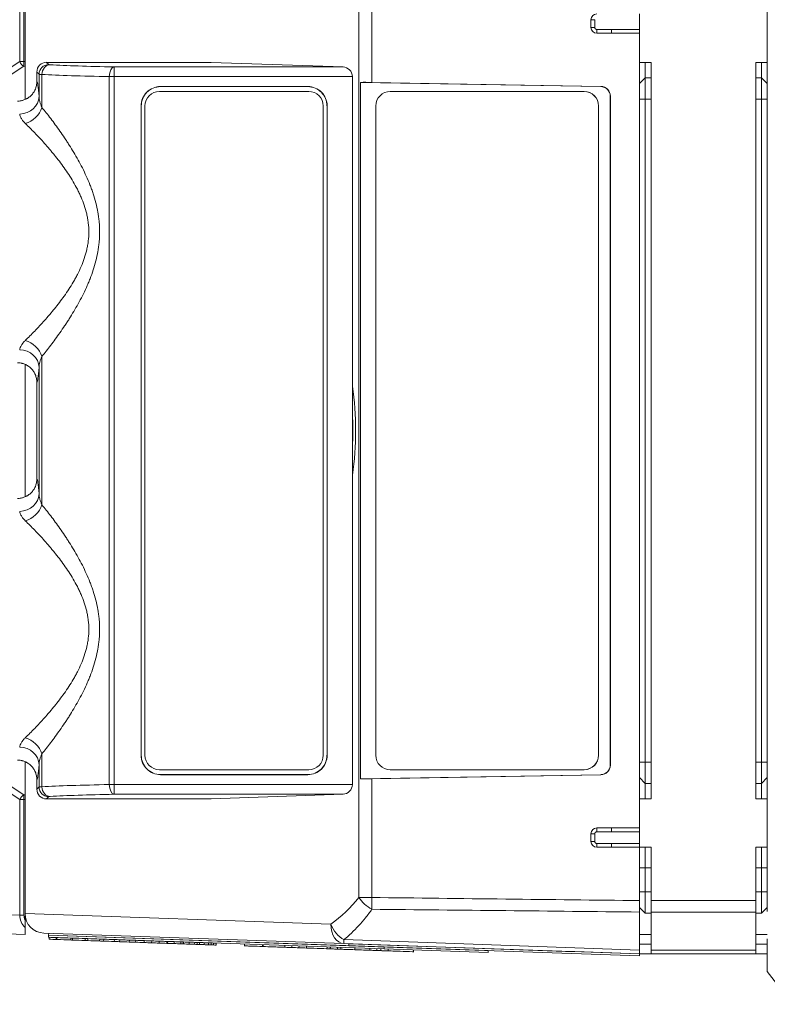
# Model space of a CAD drawing. Header units: millimetres. Extents: x 4 to 836, y 5 to 589.
# Tile 80 of 154: x 386 to 425, y 448 to 499. Entities that reach past the tile are written whole.
import ezdxf

# ---------------------------------------------------------------- set-up
doc = ezdxf.new("R2010")
doc.units = ezdxf.units.MM
doc.layers.add('1', color=7, linetype='Continuous', true_color=0xffffff)

msp = doc.modelspace()

# ---------------------------------------------------------------- linework, layer by layer
at = {"layer": '1', "color": 27, "linetype": 'Continuous', "lineweight": 13}
for p, q in [((386.425, 496.761), (386.425, 502.725)), ((386.637, 502.725), (386.637, 496.761)), ((383.261, 494.68), (386.425, 496.761)), ((386.627, 496.515), (383.744, 494.619)), ((386.425, 496.761), (386.637, 496.761)), ((386.627, 496.515), (386.637, 496.761)), ((386.695, 496.512), (386.627, 496.515)), ((386.637, 496.761), (386.695, 496.758)), ((387.798, 496.719), (387.914, 496.603)), ((391.29, 496.481), (403.1, 496.481)), ((391.29, 495.981), (391.29, 496.481)), ((387.415, 496.103), (387.299, 496.219)), ((387.415, 494.952), (387.415, 496.103)), ((387.56, 496.095), (387.56, 494.395)), ((391.037, 495.981), (391.29, 495.981)), ((391.037, 459.457), (391.037, 495.981)), ((403.581, 495.981), (391.29, 495.981)), ((391.29, 495.981), (391.29, 459.457)), ((393.683, 495.464), (393.683, 495.471)), ((401.281, 495.464), (401.281, 495.471)), ((387.56, 481.543), (387.56, 473.895)), ((387.415, 474.452), (387.415, 480.986)), ((387.56, 461.043), (387.56, 459.343)), ((386.425, 458.678), (383.321, 460.719)), ((383.896, 460.719), (386.627, 458.923)), ((387.415, 459.335), (387.415, 460.486)), ((393.683, 459.974), (393.683, 459.967)), ((401.281, 459.974), (401.281, 459.967)), ((387.299, 459.219), (387.415, 459.335)), ((391.29, 459.457), (391.037, 459.457)), ((391.29, 459.457), (403.581, 459.457)), ((391.29, 458.957), (391.29, 459.457)), ((386.627, 458.923), (386.695, 458.926)), ((386.627, 458.923), (386.637, 458.678)), ((387.914, 458.835), (387.798, 458.719)), ((403.1, 458.957), (391.29, 458.957)), ((386.425, 458.678), (386.637, 458.678)), ((386.425, 452.714), (386.425, 458.678)), ((386.695, 458.68), (386.637, 458.678)), ((386.637, 458.678), (386.637, 452.714)), ((384.183, 452.792), (386.425, 452.714)), ((386.425, 452.714), (386.637, 452.714))]:
    msp.add_line(p, q, dxfattribs=at)
at = {"layer": '1', "color": 252, "linetype": 'Continuous', "lineweight": 18}
for p, q in [((386.695, 502.636), (386.695, 494.816)), ((415.895, 498.519), (415.895, 498.919)), ((416.963, 498.219), (416.195, 498.219)), ((418.395, 498.219), (416.963, 498.219)), ((418.395, 498.219), (418.395, 457.219)), ((404, 459.751), (404, 495.687)), ((404, 495.687), (416.398, 495.471)), ((416.405, 495.478), (404.593, 495.684)), ((405.539, 495.219), (415.533, 495.219)), ((415.533, 495.219), (415.54, 495.219)), ((416.889, 494.972), (416.889, 460.466)), ((416.896, 460.46), (416.896, 494.979)), ((404.789, 460.969), (404.789, 494.469)), ((416.282, 494.469), (416.282, 460.969)), ((416.289, 494.469), (416.289, 460.969)), ((386.695, 481.121), (386.695, 474.317)), ((386.695, 460.622), (386.695, 452.802)), ((416.398, 459.967), (404, 459.751)), ((404.593, 459.754), (416.405, 459.961)), ((415.533, 460.219), (405.539, 460.219)), ((415.54, 460.219), (415.533, 460.219)), ((416.195, 457.219), (416.963, 457.219)), ((416.963, 457.219), (418.395, 457.219)), ((415.895, 456.519), (415.895, 456.919)), ((416.963, 456.219), (416.195, 456.219)), ((418.395, 456.219), (416.963, 456.219)), ((418.395, 456.219), (418.395, 453.47)), ((386.695, 452.792), (386.695, 452.802)), ((418.395, 450.912), (418.395, 452.88)), ((403.146, 451.252), (387.66, 451.792))]:
    msp.add_line(p, q, dxfattribs=at)
at = {"layer": '1', "color": 9, "linetype": 'Continuous', "lineweight": 18}
for p, q in [((424.995, 452.9), (424.995, 502.538)), ((418.395, 498.219), (418.395, 499.219)), ((418.995, 496.719), (418.395, 496.719)), ((418.695, 496.719), (418.695, 495.919)), ((418.995, 458.719), (418.995, 496.719)), ((424.395, 458.719), (424.395, 496.719)), ((424.995, 496.719), (424.395, 496.719)), ((424.695, 495.919), (424.695, 496.719)), ((418.695, 495.919), (418.395, 495.619)), ((418.995, 495.919), (418.695, 495.919)), ((418.695, 495.919), (418.695, 494.819)), ((424.695, 495.919), (424.395, 495.919)), ((424.995, 495.619), (424.695, 495.919)), ((424.695, 494.819), (424.695, 495.919)), ((418.695, 494.819), (418.695, 460.619)), ((424.695, 460.619), (424.695, 494.819)), ((418.695, 460.619), (418.695, 459.519)), ((424.695, 459.519), (424.695, 460.619)), ((418.395, 459.819), (418.695, 459.519)), ((424.695, 459.519), (424.995, 459.819)), ((418.695, 459.519), (418.695, 458.719)), ((418.995, 459.519), (418.695, 459.519)), ((424.695, 459.519), (424.395, 459.519)), ((424.695, 458.719), (424.695, 459.519)), ((418.995, 458.719), (418.395, 458.719)), ((424.995, 458.719), (424.395, 458.719)), ((418.395, 456.219), (418.395, 457.219)), ((418.995, 456.219), (418.395, 456.219)), ((418.695, 456.219), (418.695, 455.169)), ((418.995, 453.47), (418.995, 456.219)), ((424.395, 453.47), (424.395, 456.219)), ((424.995, 456.219), (424.395, 456.219)), ((424.695, 455.169), (424.695, 456.219)), ((418.695, 455.169), (418.695, 453.919)), ((424.695, 453.919), (424.695, 455.169)), ((418.695, 453.919), (418.695, 452.819)), ((424.695, 452.819), (424.695, 453.919)), ((418.995, 452.88), (418.995, 453.47)), ((424.395, 453.47), (424.395, 452.88)), ((418.395, 453.119), (418.695, 452.819)), ((418.995, 452.819), (418.695, 452.819)), ((418.995, 450.912), (418.995, 452.88)), ((424.395, 452.88), (424.395, 450.912)), ((424.695, 452.819), (424.395, 452.819)), ((424.695, 452.819), (424.995, 453.119)), ((418.995, 451.719), (418.395, 451.719)), ((424.995, 451.719), (424.395, 451.719)), ((424.995, 449.808), (424.995, 451.489)), ((418.995, 450.719), (418.395, 450.719)), ((418.995, 450.719), (418.995, 450.912)), ((424.395, 450.719), (418.995, 450.719)), ((424.395, 450.912), (424.395, 450.719)), ((424.995, 450.719), (424.395, 450.719)), ((424.995, 449.808), (426.29, 448.12))]:
    msp.add_line(p, q, dxfattribs=at)
at = {"layer": '1', "color": 252, "linetype": 'Continuous', "lineweight": 13}
for p, q in [((403.921, 453.63), (403.921, 501.808)), ((404.593, 501.808), (404.593, 495.684)), ((416.092, 498.919), (415.895, 498.919)), ((416.092, 498.919), (416.092, 498.519)), ((416.092, 498.519), (415.895, 498.519)), ((416.194, 498.417), (416.195, 498.219)), ((416.963, 498.419), (418.395, 498.419)), ((416.963, 498.419), (416.963, 498.219)), ((416.398, 495.471), (416.405, 495.478)), ((416.896, 494.979), (416.889, 494.972)), ((416.289, 494.469), (416.282, 494.469)), ((416.282, 460.969), (416.289, 460.969)), ((416.889, 460.466), (416.896, 460.46)), ((404.593, 459.754), (404.593, 453.63)), ((416.405, 459.961), (416.398, 459.967)), ((416.194, 457.021), (416.195, 457.219)), ((416.963, 457.219), (416.963, 457.019)), ((416.092, 456.919), (415.895, 456.919)), ((416.092, 456.519), (416.092, 456.919)), ((416.963, 457.019), (418.395, 457.019)), ((416.092, 456.519), (415.895, 456.519)), ((416.194, 456.417), (416.195, 456.219)), ((418.395, 456.419), (416.963, 456.419)), ((416.963, 456.419), (416.963, 456.219)), ((404.593, 453.63), (403.921, 453.63)), ((386.695, 452.802), (402.474, 452.251))]:
    msp.add_line(p, q, dxfattribs=at)
at = {"layer": '1', "color": 27, "linetype": 'Continuous', "lineweight": 18}
for p, q in [((396.292, 496.719), (387.798, 496.719)), ((396.292, 496.719), (403.1, 496.481)), ((387.299, 495.719), (387.299, 496.219)), ((403.581, 459.457), (403.581, 495.981)), ((401.281, 495.471), (393.683, 495.471)), ((401.281, 495.464), (393.683, 495.464)), ((392.68, 494.469), (392.68, 460.969)), ((392.687, 494.469), (392.687, 460.969)), ((402.274, 460.967), (402.274, 494.472)), ((402.281, 460.967), (402.281, 494.472)), ((387.299, 475.219), (387.299, 480.219)), ((393.683, 459.974), (401.281, 459.974)), ((393.683, 459.967), (401.281, 459.967)), ((387.299, 459.219), (387.299, 459.719)), ((396.292, 458.719), (403.1, 458.957)), ((396.292, 458.719), (387.798, 458.719)), ((386.695, 452.477), (386.695, 452.792)), ((386.695, 451.728), (384.385, 451.809)), ((386.695, 452.075), (386.695, 451.728))]:
    msp.add_line(p, q, dxfattribs=at)
at = {"layer": '1', "color": 18, "linetype": 'Continuous', "lineweight": 18}
for p, q in [((401.331, 495.219), (393.631, 495.219)), ((392.881, 494.469), (392.881, 460.969)), ((402.081, 460.969), (402.081, 494.469)), ((393.631, 460.219), (401.331, 460.219)), ((387.91, 451.684), (387.914, 451.784)), ((387.91, 451.684), (403.401, 451.143)), ((403.146, 451.252), (403.404, 451.243)), ((403.401, 451.143), (403.404, 451.243)), ((403.401, 451.143), (418.392, 450.619)), ((403.404, 451.243), (418.395, 450.719)), ((418.392, 450.619), (418.395, 450.719))]:
    msp.add_line(p, q, dxfattribs=at)
at = {"layer": '1', "color": 9, "linetype": 'Continuous', "lineweight": 13}
for p, q in [((418.395, 494.819), (418.695, 494.819)), ((418.995, 494.819), (418.695, 494.819)), ((424.695, 494.819), (424.395, 494.819)), ((424.995, 494.819), (424.695, 494.819)), ((418.395, 460.619), (418.695, 460.619)), ((418.995, 460.619), (418.695, 460.619)), ((424.695, 460.619), (424.395, 460.619)), ((424.995, 460.619), (424.695, 460.619)), ((418.395, 455.169), (418.695, 455.169)), ((418.995, 455.169), (418.695, 455.169)), ((424.695, 455.169), (424.395, 455.169)), ((424.695, 455.169), (424.995, 455.169)), ((418.395, 453.919), (418.695, 453.919)), ((418.995, 453.919), (418.695, 453.919)), ((424.695, 453.919), (424.395, 453.919)), ((424.695, 453.919), (424.995, 453.919)), ((418.995, 453.47), (424.395, 453.47)), ((424.395, 452.88), (418.995, 452.88)), ((418.395, 451.219), (418.995, 451.219)), ((424.395, 451.219), (424.995, 451.219)), ((418.995, 450.912), (424.395, 450.912))]:
    msp.add_line(p, q, dxfattribs=at)
at = {"layer": '1', "color": 7, "linetype": 'Continuous', "lineweight": 18}
for p, q in [((387.907, 451.683), (387.903, 451.583)), ((387.907, 451.683), (405.222, 451.078)), ((387.903, 451.583), (405.219, 450.978)), ((405.222, 451.078), (405.219, 450.978)), ((405.219, 450.978), (410.589, 450.791)), ((405.222, 451.078), (410.593, 450.891)), ((410.593, 450.891), (410.589, 450.791))]:
    msp.add_line(p, q, dxfattribs=at)
at = {"layer": '1', "color": 163, "linetype": 'Continuous', "lineweight": 18}
for p, q in [((387.937, 451.577), (387.934, 451.477)), ((388.305, 451.564), (388.302, 451.464)), ((388.34, 451.563), (388.336, 451.463)), ((389.052, 451.538), (389.048, 451.438)), ((389.139, 451.535), (389.136, 451.435)), ((389.798, 451.512), (389.794, 451.412)), ((389.939, 451.507), (389.936, 451.407)), ((390.544, 451.486), (390.541, 451.386)), ((390.751, 451.479), (390.748, 451.379)), ((391.302, 451.46), (391.299, 451.36)), ((391.576, 451.45), (391.573, 451.35)), ((392.074, 451.433), (392.071, 451.333)), ((392.401, 451.421), (392.398, 451.321)), ((392.846, 451.406), (392.843, 451.306)), ((393.227, 451.393), (393.223, 451.293)), ((393.618, 451.379), (393.615, 451.279)), ((394.01, 451.365), (394.007, 451.265)), ((394.052, 451.364), (394.048, 451.264)), ((394.39, 451.352), (394.387, 451.252)), ((394.729, 451.34), (394.725, 451.24)), ((394.857, 451.336), (394.853, 451.236)), ((394.877, 451.335), (394.874, 451.235)), ((395.163, 451.325), (395.159, 451.225)), ((395.448, 451.315), (395.444, 451.215)), ((395.576, 451.311), (395.573, 451.211)), ((395.702, 451.306), (395.699, 451.206)), ((395.934, 451.298), (395.931, 451.198)), ((396.167, 451.29), (396.163, 451.19)), ((396.295, 451.285), (396.291, 451.185)), ((396.423, 451.281), (396.419, 451.181)), ((396.551, 451.276), (396.547, 451.177))]:
    msp.add_line(p, q, dxfattribs=at)
at = {"layer": '1', "color": 5, "linetype": 'Continuous', "lineweight": 18}
for p, q in [((398.014, 451.23), (398.01, 451.122)), ((398.95, 451.197), (398.946, 451.089)), ((400.095, 451.157), (400.091, 451.049)), ((400.459, 451.049), (400.462, 451.145)), ((400.828, 451.036), (400.831, 451.132)), ((401.222, 451.118), (401.219, 451.01)), ((401.046, 451.016), (401.047, 451.029)), ((402.275, 451.081), (402.272, 450.973)), ((402.426, 450.968), (402.43, 451.076)), ((402.448, 451.075), (402.444, 450.967)), ((402.986, 451.056), (402.982, 450.948)), ((403.709, 451.031), (403.705, 450.923)), ((404.486, 451.004), (404.482, 450.896)), ((405.058, 450.984), (405.054, 450.876)), ((406.73, 450.818), (406.734, 450.926))]:
    msp.add_line(p, q, dxfattribs=at)
at = {"layer": '1', "color": 5, "linetype": 'Continuous', "lineweight": 13}
for p, q in [((398.98, 451.101), (398.983, 451.196)), ((402.814, 451.062), (402.81, 450.967)), ((404.847, 450.896), (404.85, 450.991)), ((405.427, 450.971), (405.423, 450.876))]:
    msp.add_line(p, q, dxfattribs=at)
at = {"layer": '1', "color": 252, "linetype": 'Continuous', "lineweight": 18}
for centre, radius, start, end in [((416.195, 498.919), 0.3, 90, 180), ((416.195, 498.519), 0.3, 180, 270), ((416.195, 456.919), 0.3, 90, 180), ((416.195, 456.519), 0.3, 180, 270), ((387.695, 452.792), 1, 180, 268)]:
    msp.add_arc(centre, radius, start, end, dxfattribs=at)
at = {"layer": '1', "color": 27, "linetype": 'Continuous', "lineweight": 18}
for centre, radius, start, end in [((393.683, 494.47), 1.001, 90, 180.0209), ((393.683, 494.47), 0.994, 90, 180.0281), ((401.281, 494.472), 0.999, 359.9721, 90), ((401.281, 494.472), 0.992, 359.9719, 90), ((393.683, 460.969), 1.001, 179.993, 270), ((393.683, 460.969), 0.994, 179.979, 270), ((401.281, 460.966), 0.999, 270, 0.0279), ((401.281, 460.966), 0.992, 270, 0.0281)]:
    msp.add_arc(centre, radius, start, end, dxfattribs=at)
at = {"layer": '1', "color": 18, "linetype": 'Continuous', "lineweight": 18}
for centre, start, end in [((393.631, 494.469), 90, 180), ((401.331, 494.469), 0, 90), ((393.631, 460.969), 180, 270), ((401.331, 460.969), 270, 0)]:
    msp.add_arc(centre, 0.75, start, end, dxfattribs=at)
at = {"layer": '1', "color": 27, "linetype": 'Continuous', "lineweight": 13}
for centre, major_axis, ratio, start_param, end_param in [((386.637, 496.761), (0.165, -0.251), 0.641183, 4.313379, 5.439671), ((387.914, 496.103), (0.354, 0.354), 0.998783, 0.786007, 2.355586), ((387.987, 496.095), (-0.029, -0.499), 0.85348, 3.208612, 4.761242), ((388.414, 496.604), (0.5, 0), 0.034921, 3.176499, 3.689033), ((396.099, 496.767), (9.5, 0), 0.034921, 3.689033, 4.181678), ((391.29, 495.981), (-0.01, -0.5), 0.506068, 3.182067, 4.72276), ((388.414, 496.104), (1, 0), 0.01746, 3.176499, 3.689033), ((396.099, 496.267), (10, 0), 0.033175, 3.689033, 4.181678), ((387.297, 487.969), (0, -7.75), 0.034921, 2.693011, 3.137089), ((386.415, 494.952), (-0.997, -0.072), 0.900618, 1.505546, 3.061206), ((386.706, 494.395), (-0.742, -0.671), 0.740007, 0.981103, 2.256665), ((386.706, 481.543), (-0.742, 0.671), 0.740007, 4.02652, 5.302082), ((386.415, 480.986), (0.997, -0.072), 0.900618, 0.080387, 1.636047), ((387.297, 487.969), (0, -7.75), 0.034921, 0.004503, 0.448581), ((387.297, 467.469), (0, -7.75), 0.034921, 2.693011, 3.137089), ((386.415, 474.452), (-0.997, -0.072), 0.900618, 1.505546, 3.061206), ((386.706, 473.895), (-0.742, -0.671), 0.740007, 0.981103, 2.256665), ((386.706, 461.043), (-0.742, 0.671), 0.740007, 4.02652, 5.302082), ((386.415, 460.486), (0.997, -0.072), 0.900618, 0.080387, 1.636047), ((387.297, 467.469), (0, -7.75), 0.034921, 0.004503, 0.448581), ((388.414, 459.334), (1, 0), 0.01746, 2.594152, 3.106686), ((387.914, 459.335), (0.354, -0.354), 0.998783, 3.9276, 5.497178), ((396.099, 459.171), (10, 0), 0.033175, 2.101507, 2.594152), ((387.987, 459.343), (0.029, -0.499), 0.85348, 4.663536, 6.216166), ((391.29, 459.457), (-0.01, 0.5), 0.506068, 1.560425, 3.101118), ((386.637, 458.678), (-0.165, -0.251), 0.641183, 3.985107, 5.111399), ((388.414, 458.835), (0.5, 0), 0.034921, 2.594152, 3.106686), ((396.099, 458.671), (9.5, 0), 0.034921, 2.101507, 2.594152), ((387.627, 452.696), (1.202, -0.042), 0.831726, 3.166273, 3.853694), ((387.627, 452.696), (-0.99, 0.035), 0.706891, 0.02468, 0.367353)]:
    msp.add_ellipse(centre, major_axis=major_axis, ratio=ratio, start_param=start_param, end_param=end_param, dxfattribs=at)
at = {"layer": '1', "color": 27, "linetype": 'Continuous', "lineweight": 18}
for centre, major_axis, ratio, start_param, end_param in [((387.799, 496.219), (0.354, -0.354), 0.998783, 2.356803, 3.926382), ((403.082, 495.981), (0, -0.5), 0.998473, 1.570796, 3.106686), ((403.082, 459.457), (0, -0.5), 0.998473, 0.034907, 1.570796), ((387.799, 459.219), (0.354, 0.354), 0.998783, 2.356803, 3.926382)]:
    msp.add_ellipse(centre, major_axis=major_axis, ratio=ratio, start_param=start_param, end_param=end_param, dxfattribs=at)
at = {"layer": '1', "color": 252, "linetype": 'Continuous', "lineweight": 18}
for centre, major_axis, ratio, start_param, end_param in [((404.628, 495.648), (1, -0.019), 0.034915, 1.606356, 2.249654), ((416.388, 494.971), (0.428, 0.26), 0.997308, 5.738019, 7.288937), ((416.395, 494.977), (0.428, 0.26), 0.997308, 5.738019, 7.288937), ((405.539, 494.469), (0, -0.75), 0.999391, 3.141593, 4.712389), ((415.533, 494.469), (0, -0.75), 0.999391, 1.570796, 3.141593), ((415.54, 494.469), (0, 0.75), 0.999391, 4.712389, 6.283185), ((395.974, 477.719), (0, -11), 0.707107, 1.360782, 1.78081), ((405.539, 460.969), (0, -0.75), 0.999391, 4.712389, 6.283185), ((415.533, 460.969), (0, -0.75), 0.999391, 0, 1.570796), ((415.54, 460.969), (0, 0.75), 0.999391, 3.141593, 4.712389), ((416.388, 460.468), (0.428, -0.26), 0.997308, 5.277434, 6.828351), ((416.395, 460.461), (0.428, -0.26), 0.997308, 5.277434, 6.828351), ((404.628, 459.79), (1, 0.019), 0.034915, 4.033531, 4.676829)]:
    msp.add_ellipse(centre, major_axis=major_axis, ratio=ratio, start_param=start_param, end_param=end_param, dxfattribs=at)
at = {"layer": '1', "color": 252, "linetype": 'Continuous', "lineweight": 13}
for centre, major_axis, ratio, start_param, end_param in [((396.893, 477.719), (0, -9.5), 0.707107, 1.477002, 1.664591), ((398.159, 458.219), (7.367, 0), 0.99939, 5.338076, 5.610261), ((404.628, 453.63), (0.782, -0.624), 0.529088, 4.126635, 5.070538), ((404.628, 453.63), (-0.012, -1), 0.034897, 4.712801, 5.363836), ((403.181, 452.251), (-0.035, -0.999), 0.706891, 4.737069, 6.283185), ((403.181, 452.251), (0.585, -0.811), 0.629764, 4.285595, 5.384655), ((403.181, 452.251), (-0.035, -0.999), 0.011831, 5.629885, 6.283185)]:
    msp.add_ellipse(centre, major_axis=major_axis, ratio=ratio, start_param=start_param, end_param=end_param, dxfattribs=at)
for points, knots in [([(416.092, 498.519), (416.092, 498.512), (416.092, 498.506), (416.095, 498.493), (416.097, 498.486), (416.102, 498.474), (416.105, 498.468), (416.113, 498.457), (416.117, 498.452), (416.126, 498.442), (416.132, 498.438), (416.143, 498.431), (416.149, 498.427), (416.161, 498.422), (416.167, 498.421), (416.181, 498.418), (416.187, 498.417), (416.194, 498.417)], [0, 0, 0, 0, 0.125, 0.125, 0.25, 0.25, 0.375, 0.375, 0.5, 0.5, 0.625, 0.625, 0.75, 0.75, 0.875, 0.875, 1, 1, 1, 1]), ([(416.092, 456.919), (416.092, 456.926), (416.092, 456.933), (416.095, 456.946), (416.097, 456.952), (416.102, 456.964), (416.105, 456.97), (416.113, 456.982), (416.117, 456.987), (416.126, 456.996), (416.132, 457), (416.143, 457.008), (416.149, 457.011), (416.161, 457.016), (416.168, 457.018), (416.181, 457.02), (416.187, 457.021), (416.194, 457.021)], [0, 0, 0, 0, 0.125, 0.125, 0.25, 0.25, 0.375, 0.375, 0.5, 0.5, 0.625, 0.625, 0.75, 0.75, 0.875, 0.875, 1, 1, 1, 1]), ([(416.194, 456.417), (416.187, 456.417), (416.181, 456.418), (416.167, 456.421), (416.161, 456.422), (416.149, 456.427), (416.143, 456.431), (416.132, 456.438), (416.126, 456.442), (416.117, 456.452), (416.113, 456.457), (416.105, 456.468), (416.102, 456.474), (416.097, 456.486), (416.095, 456.493), (416.092, 456.506), (416.092, 456.512), (416.092, 456.519)], [0, 0, 0, 0, 0.125, 0.125, 0.25, 0.25, 0.375, 0.375, 0.5, 0.5, 0.625, 0.625, 0.75, 0.75, 0.875, 0.875, 1, 1, 1, 1]), ([(404.593, 453.024), (404.484, 452.87), (404.372, 452.722), (404.143, 452.438), (404.025, 452.302), (403.783, 452.041), (403.659, 451.917), (403.406, 451.678), (403.277, 451.565), (403.146, 451.458)], [0, 0, 0, 0, 0.25, 0.25, 0.5, 0.5, 0.75, 0.75, 1, 1, 1, 1])]:
    msp.add_open_spline(points, degree=3, knots=knots, dxfattribs=at)
for points in [[(416.194, 498.417), (416.45, 498.419), (416.707, 498.419), (416.963, 498.419)], [(416.194, 457.021), (416.45, 457.02), (416.707, 457.019), (416.963, 457.019)], [(416.963, 456.419), (416.707, 456.419), (416.45, 456.419), (416.194, 456.417)], [(404.593, 453.63), (409.194, 453.576), (413.794, 453.522), (418.395, 453.47)], [(418.395, 452.88), (413.794, 452.928), (409.194, 452.975), (404.593, 453.024)], [(403.146, 451.458), (408.229, 451.275), (413.312, 451.093), (418.395, 450.912)]]:
    msp.add_open_spline(points, degree=3, dxfattribs=at)
at = {"layer": '1', "color": 27, "linetype": 'Continuous', "lineweight": 18}
for points, knots in [([(386.298, 494.719), (386.302, 494.719), (386.306, 494.719), (386.314, 494.719), (386.318, 494.719), (386.331, 494.72), (386.355, 494.721), (386.38, 494.722), (386.429, 494.727), (386.461, 494.732), (386.51, 494.742), (386.526, 494.745), (386.558, 494.753), (386.574, 494.758), (386.621, 494.772), (386.682, 494.794), (386.756, 494.829), (386.799, 494.853), (386.827, 494.87), (386.841, 494.879), (386.909, 494.925), (386.959, 494.966), (387.029, 495.035), (387.051, 495.059), (387.082, 495.098), (387.092, 495.111), (387.112, 495.137), (387.121, 495.15), (387.166, 495.218), (387.197, 495.276), (387.229, 495.351), (387.234, 495.367), (387.246, 495.398), (387.251, 495.413), (387.265, 495.461), (387.273, 495.492), (387.292, 495.588), (387.299, 495.653), (387.299, 495.719)], [0, 0, 0, 0, 0.007812, 0.007812, 0.015625, 0.015625, 0.03125, 0.0625, 0.0625, 0.125, 0.125, 0.15625, 0.15625, 0.1875, 0.1875, 0.25, 0.3125, 0.34375, 0.34375, 0.375, 0.375, 0.5, 0.5, 0.5625, 0.5625, 0.59375, 0.59375, 0.625, 0.625, 0.75, 0.75, 0.78125, 0.78125, 0.8125, 0.8125, 0.875, 0.875, 1, 1, 1, 1]), ([(386.298, 481.219), (386.302, 481.219), (386.306, 481.219), (386.314, 481.219), (386.318, 481.219), (386.331, 481.219), (386.355, 481.218), (386.38, 481.216), (386.429, 481.211), (386.461, 481.206), (386.51, 481.197), (386.526, 481.193), (386.558, 481.185), (386.574, 481.181), (386.621, 481.166), (386.682, 481.144), (386.756, 481.109), (386.799, 481.085), (386.827, 481.068), (386.841, 481.059), (386.909, 481.014), (386.959, 480.972), (387.029, 480.903), (387.051, 480.879), (387.082, 480.841), (387.092, 480.828), (387.112, 480.801), (387.121, 480.788), (387.166, 480.72), (387.197, 480.663), (387.229, 480.587), (387.234, 480.572), (387.246, 480.54), (387.251, 480.525), (387.265, 480.478), (387.273, 480.446), (387.292, 480.35), (387.299, 480.285), (387.299, 480.219)], [0, 0, 0, 0, 0.007812, 0.007812, 0.015625, 0.015625, 0.03125, 0.0625, 0.0625, 0.125, 0.125, 0.15625, 0.15625, 0.1875, 0.1875, 0.25, 0.3125, 0.34375, 0.34375, 0.375, 0.375, 0.5, 0.5, 0.5625, 0.5625, 0.59375, 0.59375, 0.625, 0.625, 0.75, 0.75, 0.78125, 0.78125, 0.8125, 0.8125, 0.875, 0.875, 1, 1, 1, 1]), ([(386.298, 474.219), (386.302, 474.219), (386.306, 474.219), (386.314, 474.219), (386.318, 474.219), (386.331, 474.22), (386.355, 474.221), (386.38, 474.222), (386.429, 474.227), (386.461, 474.232), (386.51, 474.242), (386.526, 474.245), (386.558, 474.253), (386.574, 474.258), (386.621, 474.272), (386.682, 474.294), (386.756, 474.329), (386.799, 474.353), (386.827, 474.37), (386.841, 474.379), (386.909, 474.425), (386.959, 474.466), (387.029, 474.535), (387.051, 474.559), (387.082, 474.598), (387.092, 474.611), (387.112, 474.637), (387.121, 474.65), (387.166, 474.718), (387.197, 474.776), (387.229, 474.851), (387.234, 474.867), (387.246, 474.898), (387.251, 474.913), (387.265, 474.961), (387.273, 474.992), (387.292, 475.088), (387.299, 475.153), (387.299, 475.219)], [0, 0, 0, 0, 0.007812, 0.007812, 0.015625, 0.015625, 0.03125, 0.0625, 0.0625, 0.125, 0.125, 0.15625, 0.15625, 0.1875, 0.1875, 0.25, 0.3125, 0.34375, 0.34375, 0.375, 0.375, 0.5, 0.5, 0.5625, 0.5625, 0.59375, 0.59375, 0.625, 0.625, 0.75, 0.75, 0.78125, 0.78125, 0.8125, 0.8125, 0.875, 0.875, 1, 1, 1, 1]), ([(386.298, 460.719), (386.302, 460.719), (386.306, 460.719), (386.314, 460.719), (386.318, 460.719), (386.331, 460.719), (386.355, 460.718), (386.38, 460.716), (386.429, 460.711), (386.461, 460.706), (386.51, 460.697), (386.526, 460.693), (386.558, 460.685), (386.574, 460.681), (386.621, 460.666), (386.682, 460.644), (386.756, 460.609), (386.799, 460.585), (386.827, 460.568), (386.841, 460.559), (386.909, 460.514), (386.959, 460.472), (387.029, 460.403), (387.051, 460.379), (387.082, 460.341), (387.092, 460.328), (387.112, 460.301), (387.121, 460.288), (387.166, 460.22), (387.197, 460.163), (387.229, 460.087), (387.234, 460.072), (387.246, 460.04), (387.251, 460.025), (387.265, 459.978), (387.273, 459.946), (387.292, 459.85), (387.299, 459.785), (387.299, 459.719)], [0, 0, 0, 0, 0.007812, 0.007812, 0.015625, 0.015625, 0.03125, 0.0625, 0.0625, 0.125, 0.125, 0.15625, 0.15625, 0.1875, 0.1875, 0.25, 0.3125, 0.34375, 0.34375, 0.375, 0.375, 0.5, 0.5, 0.5625, 0.5625, 0.59375, 0.59375, 0.625, 0.625, 0.75, 0.75, 0.78125, 0.78125, 0.8125, 0.8125, 0.875, 0.875, 1, 1, 1, 1]), ([(386.695, 452.477), (386.695, 452.441), (386.695, 452.404), (386.695, 452.332), (386.695, 452.296), (386.695, 452.252), (386.695, 452.243), (386.695, 452.226), (386.695, 452.217), (386.695, 452.192), (386.695, 452.176), (386.695, 452.144), (386.695, 452.129), (386.695, 452.1), (386.695, 452.087), (386.695, 452.075)], [0, 0, 0, 0, 0.25, 0.25, 0.5, 0.5, 0.5625, 0.5625, 0.625, 0.625, 0.75, 0.75, 0.875, 0.875, 1, 1, 1, 1])]:
    msp.add_open_spline(points, degree=3, knots=knots, dxfattribs=at)
at = {"layer": '1', "color": 27, "linetype": 'Continuous', "lineweight": 13}
for points, knots in [([(387.56, 494.395), (387.539, 494.443), (387.5, 494.538), (387.47, 494.633), (387.452, 494.703), (387.446, 494.726), (387.436, 494.772), (387.432, 494.795), (387.421, 494.864), (387.416, 494.908), (387.415, 494.952)], [0, 0, 0, 0, 0.25, 0.5, 0.5, 0.625, 0.625, 0.75, 0.75, 1, 1, 1, 1]), ([(387.56, 494.395), (387.709, 494.214), (387.862, 494.021), (388.174, 493.612), (388.332, 493.396), (388.572, 493.054), (388.652, 492.938), (388.752, 492.788), (388.793, 492.728), (388.872, 492.606), (388.932, 492.513), (389.05, 492.327), (389.128, 492.2), (389.282, 491.943), (389.357, 491.812), (389.505, 491.544), (389.578, 491.408), (389.718, 491.131), (389.786, 490.99), (389.918, 490.701), (389.981, 490.554), (390.07, 490.327), (390.099, 490.251), (390.155, 490.096), (390.182, 490.019), (390.259, 489.784), (390.305, 489.626), (390.387, 489.305), (390.422, 489.143), (390.465, 488.895), (390.478, 488.812), (390.494, 488.687), (390.499, 488.645), (390.509, 488.561), (390.53, 488.35), (390.547, 487.972), (390.532, 487.636), (390.513, 487.426), (390.509, 487.384), (390.5, 487.3), (390.495, 487.258), (390.479, 487.133), (390.466, 487.05), (390.423, 486.802), (390.388, 486.64), (390.307, 486.32), (390.215, 486.005), (390.104, 485.699), (390.03, 485.51), (390.015, 485.472), (389.984, 485.397), (389.969, 485.359), (389.921, 485.248), (389.889, 485.174), (389.79, 484.956), (389.721, 484.814), (389.58, 484.535), (389.508, 484.398), (389.359, 484.13), (389.283, 483.998), (389.129, 483.74), (389.051, 483.613), (388.933, 483.426), (388.873, 483.334), (388.813, 483.242), (388.773, 483.182), (388.753, 483.152), (388.653, 483.002), (388.573, 482.885), (388.333, 482.543), (388.174, 482.327), (387.862, 481.917), (387.709, 481.724), (387.56, 481.543)], [0, 0, 0, 0, 0.0625, 0.0625, 0.125, 0.125, 0.15625, 0.15625, 0.164062, 0.171875, 0.1875, 0.1875, 0.21875, 0.21875, 0.25, 0.25, 0.28125, 0.28125, 0.3125, 0.3125, 0.34375, 0.34375, 0.359375, 0.359375, 0.375, 0.375, 0.40625, 0.40625, 0.4375, 0.4375, 0.453125, 0.453125, 0.460937, 0.460937, 0.46875, 0.5, 0.53125, 0.53125, 0.539062, 0.539062, 0.546875, 0.546875, 0.5625, 0.5625, 0.59375, 0.59375, 0.625, 0.65625, 0.65625, 0.664062, 0.664062, 0.671875, 0.671875, 0.6875, 0.6875, 0.71875, 0.71875, 0.75, 0.75, 0.78125, 0.78125, 0.8125, 0.8125, 0.828125, 0.835937, 0.835937, 0.84375, 0.84375, 0.875, 0.875, 0.9375, 0.9375, 1, 1, 1, 1]), ([(386.706, 493.566), (386.663, 493.608), (386.624, 493.649), (386.556, 493.732), (386.526, 493.774), (386.495, 493.825), (386.489, 493.836), (386.478, 493.856), (386.472, 493.866), (386.458, 493.896), (386.449, 493.916), (386.427, 493.976), (386.418, 494.014), (386.415, 494.051)], [0, 0, 0, 0, 0.25, 0.25, 0.5, 0.5, 0.5625, 0.5625, 0.625, 0.625, 0.75, 0.75, 1, 1, 1, 1]), ([(386.706, 482.372), (386.863, 482.524), (387.025, 482.685), (387.356, 483.028), (387.524, 483.209), (387.78, 483.495), (387.866, 483.593), (387.995, 483.745), (388.038, 483.796), (388.124, 483.899), (388.166, 483.951), (388.294, 484.109), (388.379, 484.217), (388.547, 484.436), (388.629, 484.548), (388.792, 484.777), (388.873, 484.894), (389.03, 485.134), (389.106, 485.257), (389.218, 485.447), (389.254, 485.511), (389.308, 485.608), (389.326, 485.64), (389.361, 485.706), (389.378, 485.739), (389.464, 485.906), (389.528, 486.042), (389.647, 486.318), (389.701, 486.459), (389.798, 486.746), (389.84, 486.893), (389.893, 487.119), (389.908, 487.195), (389.928, 487.311), (389.935, 487.35), (389.946, 487.427), (389.951, 487.466), (389.974, 487.66), (389.992, 487.971), (389.974, 488.282), (389.951, 488.477), (389.945, 488.516), (389.934, 488.593), (389.915, 488.709), (389.892, 488.823), (389.839, 489.049), (389.797, 489.197), (389.699, 489.486), (389.644, 489.628), (389.569, 489.802), (389.554, 489.837), (389.522, 489.906), (389.506, 489.94), (389.458, 490.042), (389.424, 490.11), (389.322, 490.308), (389.25, 490.436), (389.103, 490.687), (389.026, 490.809), (388.87, 491.048), (388.79, 491.164), (388.628, 491.393), (388.545, 491.504), (388.378, 491.723), (388.293, 491.831), (388.165, 491.988), (388.123, 492.04), (388.037, 492.144), (387.994, 492.195), (387.865, 492.346), (387.779, 492.444), (387.524, 492.73), (387.355, 492.911), (387.025, 493.253), (386.863, 493.415), (386.706, 493.566)], [0, 0, 0, 0, 0.0625, 0.0625, 0.125, 0.125, 0.15625, 0.15625, 0.171875, 0.171875, 0.1875, 0.1875, 0.21875, 0.21875, 0.25, 0.25, 0.28125, 0.28125, 0.3125, 0.3125, 0.328125, 0.328125, 0.335938, 0.335938, 0.34375, 0.34375, 0.375, 0.375, 0.40625, 0.40625, 0.4375, 0.4375, 0.453125, 0.453125, 0.460938, 0.460938, 0.46875, 0.46875, 0.5, 0.53125, 0.53125, 0.539063, 0.539063, 0.546875, 0.5625, 0.5625, 0.59375, 0.59375, 0.625, 0.625, 0.632813, 0.632813, 0.640625, 0.640625, 0.65625, 0.65625, 0.6875, 0.6875, 0.71875, 0.71875, 0.75, 0.75, 0.78125, 0.78125, 0.8125, 0.8125, 0.828125, 0.828125, 0.84375, 0.84375, 0.875, 0.875, 0.9375, 0.9375, 1, 1, 1, 1]), ([(386.706, 482.372), (386.663, 482.33), (386.624, 482.289), (386.581, 482.236), (386.572, 482.226), (386.556, 482.205), (386.533, 482.173), (386.513, 482.143), (386.476, 482.081), (386.456, 482.041), (386.427, 481.963), (386.418, 481.925), (386.415, 481.887)], [0, 0, 0, 0, 0.25, 0.25, 0.3125, 0.3125, 0.375, 0.5, 0.5, 0.75, 0.75, 1, 1, 1, 1]), ([(387.56, 481.543), (387.539, 481.495), (387.519, 481.447), (387.494, 481.376), (387.486, 481.352), (387.471, 481.305), (387.464, 481.282), (387.445, 481.212), (387.436, 481.166), (387.421, 481.075), (387.416, 481.03), (387.415, 480.986)], [0, 0, 0, 0, 0.25, 0.25, 0.375, 0.375, 0.5, 0.5, 0.75, 0.75, 1, 1, 1, 1]), ([(387.56, 473.895), (387.539, 473.943), (387.5, 474.038), (387.47, 474.133), (387.452, 474.203), (387.446, 474.226), (387.436, 474.272), (387.432, 474.295), (387.421, 474.364), (387.416, 474.408), (387.415, 474.452)], [0, 0, 0, 0, 0.25, 0.5, 0.5, 0.625, 0.625, 0.75, 0.75, 1, 1, 1, 1]), ([(386.706, 473.066), (386.663, 473.108), (386.624, 473.149), (386.556, 473.232), (386.526, 473.274), (386.495, 473.325), (386.489, 473.336), (386.478, 473.356), (386.472, 473.366), (386.458, 473.396), (386.449, 473.416), (386.427, 473.476), (386.418, 473.514), (386.415, 473.551)], [0, 0, 0, 0, 0.25, 0.25, 0.5, 0.5, 0.5625, 0.5625, 0.625, 0.625, 0.75, 0.75, 1, 1, 1, 1]), ([(387.56, 473.895), (387.709, 473.714), (387.862, 473.521), (388.174, 473.112), (388.332, 472.896), (388.572, 472.554), (388.652, 472.438), (388.752, 472.288), (388.793, 472.228), (388.872, 472.106), (388.932, 472.013), (389.05, 471.827), (389.128, 471.7), (389.282, 471.443), (389.357, 471.312), (389.505, 471.044), (389.578, 470.908), (389.718, 470.631), (389.786, 470.49), (389.918, 470.201), (389.981, 470.054), (390.07, 469.827), (390.099, 469.751), (390.155, 469.596), (390.182, 469.519), (390.259, 469.284), (390.305, 469.126), (390.387, 468.805), (390.422, 468.643), (390.465, 468.395), (390.478, 468.312), (390.494, 468.187), (390.499, 468.145), (390.509, 468.061), (390.53, 467.85), (390.547, 467.472), (390.532, 467.136), (390.513, 466.926), (390.509, 466.884), (390.5, 466.8), (390.495, 466.758), (390.479, 466.633), (390.466, 466.55), (390.423, 466.302), (390.388, 466.14), (390.307, 465.82), (390.215, 465.505), (390.104, 465.199), (390.03, 465.01), (390.015, 464.972), (389.984, 464.897), (389.969, 464.859), (389.921, 464.748), (389.889, 464.674), (389.79, 464.456), (389.721, 464.314), (389.58, 464.035), (389.508, 463.898), (389.359, 463.63), (389.283, 463.498), (389.129, 463.24), (389.051, 463.113), (388.933, 462.926), (388.873, 462.834), (388.813, 462.742), (388.773, 462.682), (388.753, 462.652), (388.653, 462.502), (388.573, 462.385), (388.333, 462.043), (388.174, 461.827), (387.862, 461.417), (387.709, 461.224), (387.56, 461.043)], [0, 0, 0, 0, 0.0625, 0.0625, 0.125, 0.125, 0.15625, 0.15625, 0.164062, 0.171875, 0.1875, 0.1875, 0.21875, 0.21875, 0.25, 0.25, 0.28125, 0.28125, 0.3125, 0.3125, 0.34375, 0.34375, 0.359375, 0.359375, 0.375, 0.375, 0.40625, 0.40625, 0.4375, 0.4375, 0.453125, 0.453125, 0.460937, 0.460937, 0.46875, 0.5, 0.53125, 0.53125, 0.539063, 0.539063, 0.546875, 0.546875, 0.5625, 0.5625, 0.59375, 0.59375, 0.625, 0.65625, 0.65625, 0.664063, 0.664063, 0.671875, 0.671875, 0.6875, 0.6875, 0.71875, 0.71875, 0.75, 0.75, 0.78125, 0.78125, 0.8125, 0.8125, 0.828125, 0.835938, 0.835938, 0.84375, 0.84375, 0.875, 0.875, 0.9375, 0.9375, 1, 1, 1, 1]), ([(386.706, 461.872), (386.863, 462.024), (387.025, 462.185), (387.356, 462.528), (387.524, 462.709), (387.78, 462.995), (387.866, 463.093), (387.995, 463.245), (388.038, 463.296), (388.124, 463.399), (388.166, 463.451), (388.294, 463.609), (388.379, 463.717), (388.547, 463.936), (388.629, 464.048), (388.792, 464.277), (388.873, 464.394), (389.03, 464.634), (389.106, 464.757), (389.218, 464.947), (389.254, 465.011), (389.308, 465.108), (389.326, 465.14), (389.361, 465.206), (389.378, 465.239), (389.464, 465.406), (389.528, 465.542), (389.647, 465.818), (389.701, 465.959), (389.798, 466.246), (389.84, 466.393), (389.893, 466.619), (389.908, 466.695), (389.928, 466.811), (389.935, 466.85), (389.946, 466.927), (389.951, 466.966), (389.974, 467.16), (389.992, 467.471), (389.974, 467.782), (389.951, 467.977), (389.945, 468.016), (389.934, 468.093), (389.915, 468.209), (389.892, 468.323), (389.839, 468.549), (389.797, 468.697), (389.699, 468.986), (389.644, 469.128), (389.569, 469.302), (389.554, 469.337), (389.522, 469.406), (389.506, 469.44), (389.458, 469.542), (389.424, 469.61), (389.322, 469.808), (389.25, 469.936), (389.103, 470.187), (389.026, 470.309), (388.87, 470.548), (388.79, 470.664), (388.628, 470.893), (388.545, 471.004), (388.378, 471.223), (388.293, 471.331), (388.165, 471.488), (388.123, 471.54), (388.037, 471.644), (387.994, 471.695), (387.865, 471.846), (387.779, 471.944), (387.524, 472.23), (387.355, 472.411), (387.025, 472.753), (386.863, 472.915), (386.706, 473.066)], [0, 0, 0, 0, 0.0625, 0.0625, 0.125, 0.125, 0.15625, 0.15625, 0.171875, 0.171875, 0.1875, 0.1875, 0.21875, 0.21875, 0.25, 0.25, 0.28125, 0.28125, 0.3125, 0.3125, 0.328125, 0.328125, 0.335937, 0.335937, 0.34375, 0.34375, 0.375, 0.375, 0.40625, 0.40625, 0.4375, 0.4375, 0.453125, 0.453125, 0.460937, 0.460937, 0.46875, 0.46875, 0.5, 0.53125, 0.53125, 0.539062, 0.539062, 0.546875, 0.5625, 0.5625, 0.59375, 0.59375, 0.625, 0.625, 0.632812, 0.632812, 0.640625, 0.640625, 0.65625, 0.65625, 0.6875, 0.6875, 0.71875, 0.71875, 0.75, 0.75, 0.78125, 0.78125, 0.8125, 0.8125, 0.828125, 0.828125, 0.84375, 0.84375, 0.875, 0.875, 0.9375, 0.9375, 1, 1, 1, 1]), ([(386.706, 461.872), (386.663, 461.83), (386.624, 461.789), (386.581, 461.736), (386.572, 461.726), (386.556, 461.705), (386.533, 461.673), (386.513, 461.643), (386.476, 461.581), (386.456, 461.541), (386.427, 461.463), (386.418, 461.425), (386.415, 461.387)], [0, 0, 0, 0, 0.25, 0.25, 0.3125, 0.3125, 0.375, 0.5, 0.5, 0.75, 0.75, 1, 1, 1, 1]), ([(387.56, 461.043), (387.539, 460.995), (387.519, 460.947), (387.494, 460.876), (387.486, 460.852), (387.471, 460.805), (387.464, 460.782), (387.445, 460.712), (387.436, 460.666), (387.421, 460.575), (387.416, 460.53), (387.415, 460.486)], [0, 0, 0, 0, 0.25, 0.25, 0.375, 0.375, 0.5, 0.5, 0.75, 0.75, 1, 1, 1, 1])]:
    msp.add_open_spline(points, degree=3, knots=knots, dxfattribs=at)
for points, degree in [([(392.687, 494.469), (392.68, 494.469)], 1), ([(402.273, 494.472), (402.276, 494.472), (402.278, 494.472), (402.28, 494.472)], 3), ([(392.688, 460.969), (392.686, 460.969), (392.683, 460.969), (392.681, 460.969)], 3), ([(402.274, 460.967), (402.281, 460.967)], 1)]:
    msp.add_open_spline(points, degree=degree, dxfattribs=at)
at = {"layer": '1', "color": 252, "linetype": 'Continuous', "lineweight": 18}
for points, knots in [([(418.395, 453.47), (418.395, 453.417), (418.395, 453.312), (418.395, 453.21), (418.395, 453.11), (418.395, 453.013), (418.395, 452.923), (418.395, 452.88)], [0, 0, 0, 0, 0.25, 0.5, 0.5, 0.75, 1, 1, 1, 1]), ([(418.395, 450.912), (418.395, 450.88), (418.395, 450.825), (418.395, 450.785), (418.395, 450.752), (418.395, 450.728), (418.395, 450.719), (418.395, 450.719)], [0, 0, 0, 0, 0.250117, 0.500234, 0.500234, 0.750351, 1, 1, 1, 1])]:
    msp.add_open_spline(points, degree=3, knots=knots, dxfattribs=at)
at = {"layer": '1', "color": 163, "linetype": 'Continuous', "lineweight": 18}
for points in [[(387.934, 451.477), (388.056, 451.473), (388.179, 451.469), (388.302, 451.464)], [(387.937, 451.577), (388.06, 451.573), (388.183, 451.569), (388.305, 451.564)], [(388.302, 451.464), (388.313, 451.464), (388.325, 451.464), (388.336, 451.463)], [(388.305, 451.564), (388.317, 451.564), (388.328, 451.564), (388.34, 451.563)], [(388.336, 451.463), (388.573, 451.455), (388.811, 451.447), (389.048, 451.438)], [(388.34, 451.563), (388.577, 451.555), (388.814, 451.547), (389.052, 451.538)], [(389.048, 451.438), (389.077, 451.437), (389.106, 451.436), (389.136, 451.435)], [(389.052, 451.538), (389.081, 451.537), (389.11, 451.536), (389.139, 451.535)], [(389.136, 451.435), (389.355, 451.428), (389.575, 451.42), (389.794, 451.412)], [(389.139, 451.535), (389.359, 451.528), (389.578, 451.52), (389.798, 451.512)], [(389.794, 451.412), (389.841, 451.411), (389.889, 451.409), (389.936, 451.407)], [(389.798, 451.512), (389.845, 451.511), (389.892, 451.509), (389.939, 451.507)], [(389.936, 451.407), (390.137, 451.4), (390.339, 451.393), (390.541, 451.386)], [(389.939, 451.507), (390.141, 451.5), (390.342, 451.493), (390.544, 451.486)], [(390.541, 451.386), (390.61, 451.384), (390.679, 451.381), (390.748, 451.379)], [(390.544, 451.486), (390.613, 451.484), (390.682, 451.481), (390.751, 451.479)], [(390.748, 451.379), (390.931, 451.373), (391.115, 451.366), (391.299, 451.36)], [(390.751, 451.479), (390.935, 451.473), (391.119, 451.466), (391.302, 451.46)], [(391.299, 451.36), (391.39, 451.357), (391.482, 451.353), (391.573, 451.35)], [(391.302, 451.46), (391.394, 451.457), (391.485, 451.453), (391.576, 451.45)], [(391.573, 451.35), (391.739, 451.344), (391.905, 451.339), (392.071, 451.333)], [(391.576, 451.45), (391.742, 451.444), (391.908, 451.439), (392.074, 451.433)], [(392.071, 451.333), (392.18, 451.329), (392.289, 451.325), (392.398, 451.321)], [(392.074, 451.433), (392.183, 451.429), (392.292, 451.425), (392.401, 451.421)], [(392.398, 451.321), (392.546, 451.316), (392.695, 451.311), (392.843, 451.306)], [(392.401, 451.421), (392.55, 451.416), (392.698, 451.411), (392.846, 451.406)], [(392.843, 451.306), (392.97, 451.301), (393.097, 451.297), (393.223, 451.293)], [(392.846, 451.406), (392.973, 451.401), (393.1, 451.397), (393.227, 451.393)], [(393.223, 451.293), (393.354, 451.288), (393.484, 451.284), (393.615, 451.279)], [(393.227, 451.393), (393.357, 451.388), (393.488, 451.383), (393.618, 451.379)], [(393.615, 451.279), (393.746, 451.274), (393.876, 451.27), (394.007, 451.265)], [(393.618, 451.379), (393.749, 451.374), (393.88, 451.37), (394.01, 451.365)], [(394.007, 451.265), (394.021, 451.265), (394.035, 451.264), (394.048, 451.264)], [(394.01, 451.365), (394.024, 451.365), (394.038, 451.364), (394.052, 451.364)], [(394.048, 451.264), (394.161, 451.26), (394.274, 451.256), (394.387, 451.252)], [(394.052, 451.364), (394.165, 451.36), (394.278, 451.356), (394.39, 451.352)], [(394.387, 451.252), (394.5, 451.248), (394.613, 451.244), (394.725, 451.24)], [(394.39, 451.352), (394.503, 451.348), (394.616, 451.344), (394.729, 451.34)], [(394.726, 451.24), (394.768, 451.239), (394.811, 451.237), (394.853, 451.236)], [(394.729, 451.34), (394.772, 451.339), (394.814, 451.337), (394.857, 451.336)], [(394.853, 451.236), (394.86, 451.235), (394.867, 451.235), (394.874, 451.235)], [(394.857, 451.336), (394.864, 451.335), (394.871, 451.335), (394.877, 451.335)], [(394.874, 451.235), (394.969, 451.232), (395.064, 451.228), (395.159, 451.225)], [(394.877, 451.335), (394.972, 451.332), (395.067, 451.328), (395.163, 451.325)], [(395.159, 451.225), (395.254, 451.222), (395.349, 451.218), (395.444, 451.215)], [(395.163, 451.325), (395.258, 451.322), (395.353, 451.318), (395.448, 451.315)], [(395.444, 451.215), (395.487, 451.214), (395.53, 451.212), (395.573, 451.211)], [(395.448, 451.315), (395.491, 451.314), (395.533, 451.312), (395.576, 451.311)], [(395.573, 451.211), (395.615, 451.209), (395.657, 451.208), (395.699, 451.206)], [(395.576, 451.311), (395.618, 451.309), (395.66, 451.308), (395.702, 451.306)], [(395.699, 451.206), (395.776, 451.203), (395.854, 451.201), (395.931, 451.198)], [(395.702, 451.306), (395.78, 451.303), (395.857, 451.301), (395.934, 451.298)], [(395.931, 451.198), (396.008, 451.195), (396.086, 451.193), (396.163, 451.19)], [(395.934, 451.298), (396.012, 451.295), (396.089, 451.293), (396.167, 451.29)], [(396.163, 451.19), (396.206, 451.188), (396.249, 451.187), (396.291, 451.185)], [(396.167, 451.29), (396.21, 451.288), (396.252, 451.287), (396.295, 451.285)], [(396.291, 451.185), (396.334, 451.184), (396.377, 451.183), (396.419, 451.181)], [(396.295, 451.285), (396.337, 451.284), (396.38, 451.282), (396.423, 451.281)], [(396.419, 451.181), (396.462, 451.18), (396.504, 451.178), (396.547, 451.177)], [(396.423, 451.281), (396.465, 451.279), (396.508, 451.278), (396.551, 451.276)]]:
    msp.add_open_spline(points, degree=3, dxfattribs=at)
at = {"layer": '1', "color": 5, "linetype": 'Continuous', "lineweight": 18}
for points, knots in [([(398.01, 451.135), (398.011, 451.135), (398.027, 451.134), (398.06, 451.133), (398.097, 451.132), (398.135, 451.13), (398.172, 451.129), (398.239, 451.127), (398.313, 451.124), (398.379, 451.122), (398.568, 451.115), (398.757, 451.108), (398.947, 451.102)], [0, 0, 0, 0, 0.087595, 0.087595, 0.087595, 0.209773, 0.209773, 0.209773, 0.389502, 0.389502, 0.389502, 1, 1, 1, 1]), ([(399.455, 451.084), (399.575, 451.08), (399.695, 451.076), (399.816, 451.072), (399.882, 451.069), (399.956, 451.067), (400.022, 451.064), (400.038, 451.064), (400.053, 451.063), (400.069, 451.063)], [0, 0, 0, 0, 0.629865, 0.629865, 0.629865, 0.91884, 0.91884, 0.91884, 1, 1, 1, 1]), ([(400.092, 451.062), (400.092, 451.062), (400.107, 451.061), (400.139, 451.06), (400.178, 451.059), (400.217, 451.058), (400.256, 451.056), (400.316, 451.054), (400.384, 451.052), (400.459, 451.049)], [0, 0, 0, 0, 0.218479, 0.218479, 0.218479, 0.551622, 0.551622, 0.551622, 1, 1, 1, 1]), ([(401.219, 451.023), (401.219, 451.023), (401.237, 451.022), (401.272, 451.021), (401.311, 451.019), (401.349, 451.018), (401.387, 451.017), (401.461, 451.014), (401.541, 451.011), (401.591, 451.01), (401.823, 451.001), (402.056, 450.993), (402.29, 450.985), (402.479, 450.979), (402.471, 450.979), (402.272, 450.986)], [0, 0, 0, 0, 0.045842, 0.045842, 0.045842, 0.103334, 0.103334, 0.103334, 0.191457, 0.191457, 0.191457, 0.706536, 0.706536, 0.706536, 1, 1, 1, 1]), ([(402.445, 450.98), (402.446, 450.98), (402.462, 450.979), (402.494, 450.978), (402.531, 450.977), (402.567, 450.975), (402.604, 450.974), (402.67, 450.972), (402.744, 450.969), (402.81, 450.967)], [0, 0, 0, 0, 0.226315, 0.226315, 0.226315, 0.533774, 0.533774, 0.533774, 1, 1, 1, 1]), ([(402.81, 450.967), (403.156, 450.955), (403.502, 450.943), (403.848, 450.931), (404.082, 450.923), (404.064, 450.923), (403.824, 450.932), (403.784, 450.933), (403.745, 450.934), (403.705, 450.936)], [0, 0, 0, 0, 0.606778, 0.606778, 0.606778, 0.930142, 0.930142, 0.930142, 1, 1, 1, 1]), ([(402.982, 450.961), (402.982, 450.961), (402.999, 450.96), (403.031, 450.959), (403.067, 450.958), (403.103, 450.957), (403.139, 450.955), (403.202, 450.953), (403.272, 450.951), (403.344, 450.948), (403.464, 450.944), (403.585, 450.94), (403.705, 450.936)], [0, 0, 0, 0, 0.118376, 0.118376, 0.118376, 0.276687, 0.276687, 0.276687, 0.516938, 0.516938, 0.516938, 1, 1, 1, 1]), ([(403.705, 450.936), (403.706, 450.936), (403.751, 450.934), (403.984, 450.926), (404.119, 450.921), (404.284, 450.915), (404.342, 450.913), (404.4, 450.911), (404.458, 450.909)], [0, 0, 0, 0, 0.290369, 0.290369, 0.791745, 0.791745, 0.791745, 1, 1, 1, 1]), ([(404.483, 450.909), (404.482, 450.909), (404.499, 450.908), (404.533, 450.907), (404.569, 450.906), (404.605, 450.904), (404.64, 450.903), (404.71, 450.901), (404.786, 450.898), (404.847, 450.896)], [0, 0, 0, 0, 0.236545, 0.236545, 0.236545, 0.532193, 0.532193, 0.532193, 1, 1, 1, 1]), ([(404.847, 450.896), (405.163, 450.885), (405.478, 450.874), (405.796, 450.863), (405.897, 450.859), (405.945, 450.857), (405.945, 450.858)], [0, 0, 0, 0, 0.814052, 0.814052, 0.814052, 1, 1, 1, 1]), ([(405.055, 450.889), (405.055, 450.889), (405.071, 450.888), (405.104, 450.887), (405.142, 450.886), (405.179, 450.884), (405.217, 450.883), (405.283, 450.881), (405.357, 450.878), (405.423, 450.876)], [0, 0, 0, 0, 0.228069, 0.228069, 0.228069, 0.540224, 0.540224, 0.540224, 1, 1, 1, 1]), ([(405.423, 450.876), (405.842, 450.861), (406.261, 450.846), (406.68, 450.832), (406.714, 450.831), (406.73, 450.83), (406.73, 450.83)], [0, 0, 0, 0, 0.937066, 0.937066, 0.937066, 1, 1, 1, 1])]:
    msp.add_open_spline(points, degree=3, knots=knots, dxfattribs=at)
for points in [[(398.947, 451.102), (398.946, 451.102), (398.957, 451.102), (398.98, 451.101)], [(398.98, 451.101), (399.281, 451.09), (399.679, 451.076), (400.082, 451.062)], [(400.459, 451.049), (400.582, 451.045), (400.705, 451.04), (400.828, 451.036)], [(400.828, 451.036), (400.958, 451.032), (401.089, 451.027), (401.219, 451.023)], [(402.272, 450.986), (402.273, 450.986), (402.326, 450.984), (402.423, 450.98)]]:
    msp.add_open_spline(points, degree=3, dxfattribs=at)
at = {"layer": '1', "color": 252, "linetype": 'Continuous', "lineweight": 18}
msp.add_open_spline([(418.395, 450.719), (413.312, 450.897), (408.229, 451.074), (403.146, 451.252)], degree=3, dxfattribs=at)

doc.saveas('drawing.dxf')
